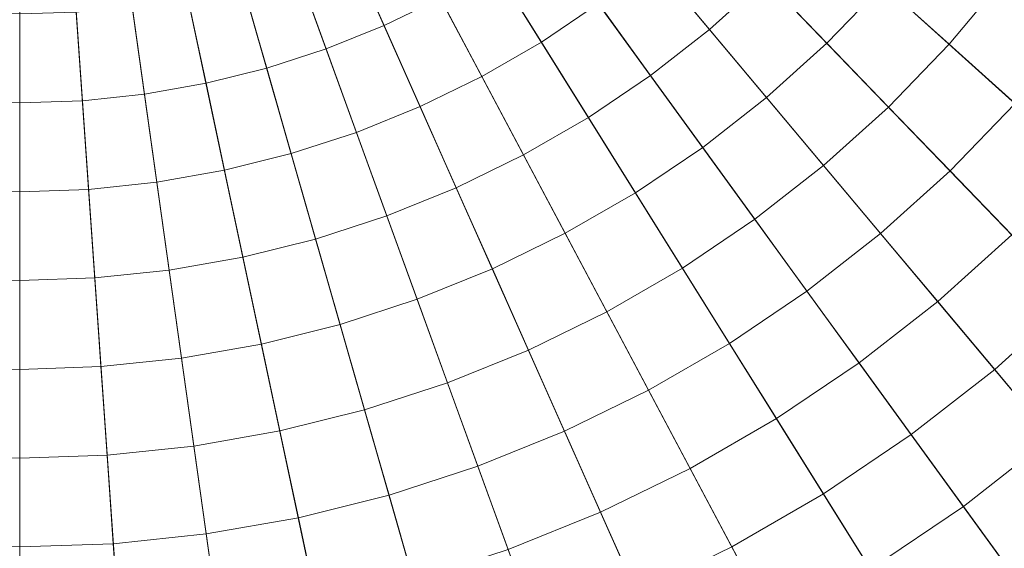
# Model space of a CAD drawing. Header units: centimetres. Extents: x -3.01 to 4.18, y -6.48 to 0.72.
# Tile 204 of 256: x 0.59 to 0.91, y -3.32 to -3.15. Entities that reach past the tile are written whole.
import ezdxf

# ---------------------------------------------------------------- set-up
doc = ezdxf.new("R2010")
doc.units = ezdxf.units.CM
doc.header["$LTSCALE"] = 2.54
doc.layers.add('Lucido design-1', color=7, linetype='Continuous')

# ---------------------------------------------------------------- blocks, each defined once
blk = doc.blocks.new('Gruppo-1')
at = {"color": 142, "linetype": 'Continuous', "lineweight": 9}
for points in [[(0.51664, -3.8779, -14.60843), (0.58636, -3.88033, -14.60843), (0.58636, -2.8809, -14.60843), (0.51664, -3.8779, -14.60843)], [(0.58636, -2.8809, -13.70118), (0.58636, -3.88033, -13.70118), (0.51664, -3.8779, -13.70118), (0.58636, -2.8809, -13.70118)], [(0.58636, -3.88033, -14.60843), (0.58636, -2.8809, -14.60843), (0.58636, -2.8809, -14.60843), (0.58636, -3.88033, -14.60843)], [(1.32909, -3.54965, -14.60843), (1.37393, -3.49621, -14.60843), (0.58636, -2.8809, -14.60843), (1.32909, -3.54965, -14.60843)], [(1.28063, -3.59983, -14.60843), (1.32909, -3.54965, -14.60843), (0.58636, -2.8809, -14.60843), (1.28063, -3.59983, -14.60843)], [(1.22879, -3.64651, -14.60843), (1.28063, -3.59983, -14.60843), (0.58636, -2.8809, -14.60843), (1.22879, -3.64651, -14.60843)], [(1.17381, -3.68946, -14.60843), (1.22879, -3.64651, -14.60843), (0.58636, -2.8809, -14.60843), (1.17381, -3.68946, -14.60843)], [(1.11598, -3.72847, -14.60843), (1.17381, -3.68946, -14.60843), (0.58636, -2.8809, -14.60843), (1.11598, -3.72847, -14.60843)], [(1.05557, -3.76335, -14.60843), (1.11598, -3.72847, -14.60843), (0.58636, -2.8809, -14.60843), (1.05557, -3.76335, -14.60843)], [(0.99287, -3.79393, -14.60843), (1.05557, -3.76335, -14.60843), (0.58636, -2.8809, -14.60843), (0.99287, -3.79393, -14.60843)], [(0.92819, -3.82006, -14.60843), (0.99287, -3.79393, -14.60843), (0.58636, -2.8809, -14.60843), (0.92819, -3.82006, -14.60843)], [(0.86184, -3.84162, -14.60843), (0.92819, -3.82006, -14.60843), (0.58636, -2.8809, -14.60843), (0.86184, -3.84162, -14.60843)], [(0.79416, -3.85849, -14.60843), (0.86184, -3.84162, -14.60843), (0.58636, -2.8809, -14.60843), (0.79416, -3.85849, -14.60843)], [(0.72546, -3.87061, -14.60843), (0.79416, -3.85849, -14.60843), (0.58636, -2.8809, -14.60843), (0.72546, -3.87061, -14.60843)], [(0.65608, -3.8779, -14.60843), (0.72546, -3.87061, -14.60843), (0.58636, -2.8809, -14.60843), (0.65608, -3.8779, -14.60843)], [(0.58636, -3.88033, -14.60843), (0.65608, -3.8779, -14.60843), (0.58636, -2.8809, -14.60843), (0.58636, -3.88033, -14.60843)], [(0.58636, -2.8809, -13.70118), (0.58636, -3.88033, -13.70118), (0.58636, -3.88033, -13.70118), (0.58636, -2.8809, -13.70118)], [(0.58636, -2.8809, -13.70118), (1.37393, -3.49621, -13.70118), (1.32909, -3.54965, -13.70118), (0.58636, -2.8809, -13.70118)], [(0.58636, -2.8809, -13.70118), (1.32909, -3.54965, -13.70118), (1.28063, -3.59983, -13.70118), (0.58636, -2.8809, -13.70118)], [(0.58636, -2.8809, -13.70118), (1.28063, -3.59983, -13.70118), (1.22879, -3.64651, -13.70118), (0.58636, -2.8809, -13.70118)], [(0.58636, -2.8809, -13.70118), (1.22879, -3.64651, -13.70118), (1.17381, -3.68946, -13.70118), (0.58636, -2.8809, -13.70118)], [(0.58636, -2.8809, -13.70118), (1.17381, -3.68946, -13.70118), (1.11598, -3.72847, -13.70118), (0.58636, -2.8809, -13.70118)], [(0.58636, -2.8809, -13.70118), (1.11598, -3.72847, -13.70118), (1.05557, -3.76335, -13.70118), (0.58636, -2.8809, -13.70118)], [(0.58636, -2.8809, -13.70118), (1.05557, -3.76335, -13.70118), (0.99287, -3.79393, -13.70118), (0.58636, -2.8809, -13.70118)], [(0.58636, -2.8809, -13.70118), (0.99287, -3.79393, -13.70118), (0.92819, -3.82006, -13.70118), (0.58636, -2.8809, -13.70118)], [(0.58636, -2.8809, -13.70118), (0.92819, -3.82006, -13.70118), (0.86184, -3.84162, -13.70118), (0.58636, -2.8809, -13.70118)], [(0.58636, -2.8809, -13.70118), (0.86184, -3.84162, -13.70118), (0.79416, -3.85849, -13.70118), (0.58636, -2.8809, -13.70118)], [(0.58636, -2.8809, -13.70118), (0.79416, -3.85849, -13.70118), (0.72546, -3.87061, -13.70118), (0.58636, -2.8809, -13.70118)], [(0.58636, -2.8809, -13.70118), (0.72546, -3.87061, -13.70118), (0.65608, -3.8779, -13.70118), (0.58636, -2.8809, -13.70118)], [(0.58636, -2.8809, -13.70118), (0.65608, -3.8779, -13.70118), (0.58636, -3.88033, -13.70118), (0.58636, -2.8809, -13.70118)]]:
    blk.add_polyline3d(points, dxfattribs=at)
for points in [[(4.07809, -3.75148, -13.70234), (4.13032, -3.50579, -13.70234), (0.58849, -2.88127, -13.70234), (0.58846, -2.88142, -13.70234)], [(4.13032, -3.50579, -13.70234), (4.16527, -3.25706, -13.70234), (0.58851, -2.88112, -13.70234), (0.58849, -2.88127, -13.70234)], [(4.16527, -3.25706, -13.70234), (4.18279, -3.00649, -13.70234), (0.58852, -2.88097, -13.70234), (0.58851, -2.88112, -13.70234)], [(0.33533, -6.47076, -13.70234), (0.58636, -6.47952, -13.70234), (0.58636, -2.88306, -13.70234), (0.58621, -2.88305, -13.70234)], [(0.58636, -6.47952, -13.70234), (0.83739, -6.47076, -13.70234), (0.58651, -2.88305, -13.70234), (0.58636, -2.88306, -13.70234)], [(0.58636, -6.47952, -13.70234), (0.58636, -2.88306, -13.70234), (0.58636, -2.88306, -13.70234)], [(0.83739, -6.47076, -13.70234), (1.08719, -6.4445, -13.70234), (0.58666, -2.88304, -13.70234), (0.58651, -2.88305, -13.70234)], [(1.08719, -6.4445, -13.70234), (1.33456, -6.40089, -13.70234), (0.58681, -2.88301, -13.70234), (0.58666, -2.88304, -13.70234)], [(1.33456, -6.40089, -13.70234), (1.57828, -6.34012, -13.70234), (0.58696, -2.88298, -13.70234), (0.58681, -2.88301, -13.70234)], [(1.57828, -6.34012, -13.70234), (1.81716, -6.2625, -13.70234), (0.5871, -2.88293, -13.70234), (0.58696, -2.88298, -13.70234)], [(1.81716, -6.2625, -13.70234), (2.05005, -6.16841, -13.70234), (0.58724, -2.88287, -13.70234), (0.5871, -2.88293, -13.70234)], [(2.05005, -6.16841, -13.70234), (2.27581, -6.0583, -13.70234), (0.58738, -2.88281, -13.70234), (0.58724, -2.88287, -13.70234)], [(2.27581, -6.0583, -13.70234), (2.49334, -5.93271, -13.70234), (0.58751, -2.88273, -13.70234), (0.58738, -2.88281, -13.70234)], [(2.49334, -5.93271, -13.70234), (2.70158, -5.79225, -13.70234), (0.58763, -2.88265, -13.70234), (0.58751, -2.88273, -13.70234)], [(2.70158, -5.79225, -13.70234), (2.89951, -5.63761, -13.70234), (0.58775, -2.88255, -13.70234), (0.58763, -2.88265, -13.70234)], [(2.89951, -5.63761, -13.70234), (3.08618, -5.46953, -13.70234), (0.58786, -2.88245, -13.70234), (0.58775, -2.88255, -13.70234)], [(3.08618, -5.46953, -13.70234), (3.26066, -5.28885, -13.70234), (0.58797, -2.88234, -13.70234), (0.58786, -2.88245, -13.70234)], [(3.26066, -5.28885, -13.70234), (3.42212, -5.09643, -13.70234), (0.58806, -2.88223, -13.70234), (0.58797, -2.88234, -13.70234)], [(3.42212, -5.09643, -13.70234), (3.56976, -4.89322, -13.70234), (0.58815, -2.88211, -13.70234), (0.58806, -2.88223, -13.70234)], [(3.56976, -4.89322, -13.70234), (3.70286, -4.68021, -13.70234), (0.58823, -2.88198, -13.70234), (0.58815, -2.88211, -13.70234)], [(3.70286, -4.68021, -13.70234), (3.82078, -4.45843, -13.70234), (0.5883, -2.88185, -13.70234), (0.58823, -2.88198, -13.70234)], [(3.82078, -4.45843, -13.70234), (3.92295, -4.22897, -13.70234), (0.58837, -2.88171, -13.70234), (0.5883, -2.88185, -13.70234)], [(3.92295, -4.22897, -13.70234), (4.00886, -3.99293, -13.70234), (0.58842, -2.88157, -13.70234), (0.58837, -2.88171, -13.70234)], [(4.00886, -3.99293, -13.70234), (4.07809, -3.75148, -13.70234), (0.58846, -2.88142, -13.70234), (0.58842, -2.88157, -13.70234)], [(0.79388, -3.12821, -12.60456), (0.81062, -3.11313, -12.60456), (0.83085, -3.13408, -12.60629), (0.8126, -3.15052, -12.60629)], [(0.69397, -3.1226, -12.60138), (0.71057, -3.1145, -12.60138), (0.72425, -3.14023, -12.60292), (0.70582, -3.14921, -12.60292)], [(0.83085, -3.13408, -12.60629), (0.84792, -3.11641, -12.60629), (0.86956, -3.13589, -12.60813), (0.85108, -3.15502, -12.60813)], [(0.86956, -3.13589, -12.60813), (0.88666, -3.11551, -12.60813), (0.9096, -3.13344, -12.61007), (0.89119, -3.15537, -12.61007)], [(0.742, -3.12998, -12.60292), (0.759, -3.11851, -12.60292), (0.77612, -3.14208, -12.60456), (0.75744, -3.15468, -12.60456)], [(0.67685, -3.12951, -12.60138), (0.69397, -3.1226, -12.60138), (0.70582, -3.14921, -12.60292), (0.68681, -3.15689, -12.60292)], [(0.65929, -3.13522, -12.60138), (0.67685, -3.12951, -12.60138), (0.68681, -3.15689, -12.60292), (0.66732, -3.16323, -12.60292)], [(0.72425, -3.14023, -12.60292), (0.742, -3.12998, -12.60292), (0.75744, -3.15468, -12.60456), (0.73792, -3.16595, -12.60456)], [(0.77612, -3.14208, -12.60456), (0.79388, -3.12821, -12.60456), (0.8126, -3.15052, -12.60629), (0.79324, -3.16564, -12.60629)], [(0.64137, -3.13969, -12.60138), (0.65929, -3.13522, -12.60138), (0.66732, -3.16323, -12.60292), (0.64743, -3.16819, -12.60292)], [(0.8126, -3.15052, -12.60629), (0.83085, -3.13408, -12.60629), (0.85108, -3.15502, -12.60813), (0.83131, -3.17282, -12.60813)], [(0.85108, -3.15502, -12.60813), (0.86956, -3.13589, -12.60813), (0.89119, -3.15537, -12.61007), (0.8713, -3.17596, -12.61007)], [(0.89119, -3.15537, -12.61007), (0.9096, -3.13344, -12.61007), (0.93253, -3.15136, -12.61211), (0.91282, -3.17484, -12.61211)], [(0.62318, -3.1429, -12.60138), (0.64137, -3.13969, -12.60138), (0.64743, -3.16819, -12.60292), (0.62724, -3.17175, -12.60292)], [(0.60482, -3.14483, -12.60138), (0.62318, -3.1429, -12.60138), (0.62724, -3.17175, -12.60292), (0.60685, -3.17389, -12.60292)], [(0.70582, -3.14921, -12.60292), (0.72425, -3.14023, -12.60292), (0.73792, -3.16595, -12.60456), (0.71767, -3.17582, -12.60456)], [(0.75744, -3.15468, -12.60456), (0.77612, -3.14208, -12.60456), (0.79324, -3.16564, -12.60629), (0.77287, -3.17938, -12.60629)], [(0.56791, -3.14483, -12.60138), (0.58636, -3.14547, -12.60138), (0.58636, -3.17461, -12.60292), (0.56587, -3.17389, -12.60292)], [(0.58636, -3.14547, -12.60138), (0.60482, -3.14483, -12.60138), (0.60685, -3.17389, -12.60292), (0.58636, -3.17461, -12.60292)], [(0.58636, -3.14547, -12.60138), (0.58636, -3.17461, -12.60292), (0.58636, -3.17461, -12.60292)], [(0.68681, -3.15689, -12.60292), (0.70582, -3.14921, -12.60292), (0.71767, -3.17582, -12.60456), (0.69678, -3.18427, -12.60456)], [(0.79324, -3.16564, -12.60629), (0.8126, -3.15052, -12.60629), (0.83131, -3.17282, -12.60813), (0.81035, -3.1892, -12.60813)], [(0.73792, -3.16595, -12.60456), (0.75744, -3.15468, -12.60456), (0.77287, -3.17938, -12.60629), (0.7516, -3.19166, -12.60629)], [(0.83131, -3.17282, -12.60813), (0.85108, -3.15502, -12.60813), (0.8713, -3.17596, -12.61007), (0.85003, -3.19512, -12.61007)], [(0.8713, -3.17596, -12.61007), (0.89119, -3.15537, -12.61007), (0.91282, -3.17484, -12.61211), (0.89152, -3.1969, -12.61211)], [(0.66732, -3.16323, -12.60292), (0.68681, -3.15689, -12.60292), (0.69678, -3.18427, -12.60456), (0.67535, -3.19123, -12.60456)], [(0.64743, -3.16819, -12.60292), (0.66732, -3.16323, -12.60292), (0.67535, -3.19123, -12.60456), (0.65348, -3.19668, -12.60456)], [(0.62724, -3.17175, -12.60292), (0.64743, -3.16819, -12.60292), (0.65348, -3.19668, -12.60456), (0.63129, -3.20059, -12.60456)], [(0.71767, -3.17582, -12.60456), (0.73792, -3.16595, -12.60456), (0.7516, -3.19166, -12.60629), (0.72952, -3.20243, -12.60629)], [(0.77287, -3.17938, -12.60629), (0.79324, -3.16564, -12.60629), (0.81035, -3.1892, -12.60813), (0.7883, -3.20407, -12.60813)], [(0.60685, -3.17389, -12.60292), (0.62724, -3.17175, -12.60292), (0.63129, -3.20059, -12.60456), (0.60888, -3.20295, -12.60456)], [(0.56587, -3.17389, -12.60292), (0.58636, -3.17461, -12.60292), (0.58636, -3.20374, -12.60456), (0.56384, -3.20295, -12.60456)], [(0.58636, -3.17461, -12.60292), (0.60685, -3.17389, -12.60292), (0.60888, -3.20295, -12.60456), (0.58636, -3.20374, -12.60456)], [(0.58636, -3.17461, -12.60292), (0.58636, -3.20374, -12.60456), (0.58636, -3.20374, -12.60456)], [(0.81035, -3.1892, -12.60813), (0.83131, -3.17282, -12.60813), (0.85003, -3.19512, -12.61007), (0.82747, -3.21275, -12.61007)], [(0.89152, -3.1969, -12.61211), (0.91282, -3.17484, -12.61211), (0.93444, -3.19431, -12.61426), (0.91173, -3.21783, -12.61426)], [(0.69678, -3.18427, -12.60456), (0.71767, -3.17582, -12.60456), (0.72952, -3.20243, -12.60629), (0.70674, -3.21163, -12.60629)], [(0.85003, -3.19512, -12.61007), (0.8713, -3.17596, -12.61007), (0.89152, -3.1969, -12.61211), (0.86873, -3.21742, -12.61211)], [(0.7516, -3.19166, -12.60629), (0.77287, -3.17938, -12.60629), (0.7883, -3.20407, -12.60813), (0.76527, -3.21737, -12.60813)], [(0.67535, -3.19123, -12.60456), (0.69678, -3.18427, -12.60456), (0.70674, -3.21163, -12.60629), (0.68337, -3.21923, -12.60629)], [(0.65348, -3.19668, -12.60456), (0.67535, -3.19123, -12.60456), (0.68337, -3.21923, -12.60629), (0.65954, -3.22517, -12.60629)], [(0.7883, -3.20407, -12.60813), (0.81035, -3.1892, -12.60813), (0.82747, -3.21275, -12.61007), (0.80373, -3.22876, -12.61007)], [(0.72952, -3.20243, -12.60629), (0.7516, -3.19166, -12.60629), (0.76527, -3.21737, -12.60813), (0.74136, -3.22903, -12.60813)], [(0.63129, -3.20059, -12.60456), (0.65348, -3.19668, -12.60456), (0.65954, -3.22517, -12.60629), (0.63534, -3.22943, -12.60629)], [(0.82747, -3.21275, -12.61007), (0.85003, -3.19512, -12.61007), (0.86873, -3.21742, -12.61211), (0.84457, -3.2363, -12.61211)], [(0.86873, -3.21742, -12.61211), (0.89152, -3.1969, -12.61211), (0.91173, -3.21783, -12.61426), (0.88744, -3.23971, -12.61426)], [(0.60888, -3.20295, -12.60456), (0.63129, -3.20059, -12.60456), (0.63534, -3.22943, -12.60629), (0.61091, -3.232, -12.60629)], [(0.56384, -3.20295, -12.60456), (0.58636, -3.20374, -12.60456), (0.58636, -3.23286, -12.60629), (0.56181, -3.232, -12.60629)], [(0.58636, -3.20374, -12.60456), (0.60888, -3.20295, -12.60456), (0.61091, -3.232, -12.60629), (0.58636, -3.23286, -12.60629)], [(0.58636, -3.20374, -12.60456), (0.58636, -3.23286, -12.60629), (0.58636, -3.23286, -12.60629)], [(0.70674, -3.21163, -12.60629), (0.72952, -3.20243, -12.60629), (0.74136, -3.22903, -12.60813), (0.7167, -3.239, -12.60813)], [(0.76527, -3.21737, -12.60813), (0.7883, -3.20407, -12.60813), (0.80373, -3.22876, -12.61007), (0.77893, -3.24308, -12.61007)], [(0.68337, -3.21923, -12.60629), (0.70674, -3.21163, -12.60629), (0.7167, -3.239, -12.60813), (0.6914, -3.24722, -12.60813)], [(0.80373, -3.22876, -12.61007), (0.82747, -3.21275, -12.61007), (0.84457, -3.2363, -12.61211), (0.81915, -3.25344, -12.61211)], [(0.65954, -3.22517, -12.60629), (0.68337, -3.21923, -12.60629), (0.6914, -3.24722, -12.60813), (0.66559, -3.25365, -12.60813)], [(0.74136, -3.22903, -12.60813), (0.76527, -3.21737, -12.60813), (0.77893, -3.24308, -12.61007), (0.7532, -3.25563, -12.61007)], [(0.84457, -3.2363, -12.61211), (0.86873, -3.21742, -12.61211), (0.88744, -3.23971, -12.61426), (0.86168, -3.25984, -12.61426)], [(0.88744, -3.23971, -12.61426), (0.91173, -3.21783, -12.61426), (0.93194, -3.23876, -12.6165), (0.90614, -3.26199, -12.6165)], [(0.63534, -3.22943, -12.60629), (0.65954, -3.22517, -12.60629), (0.66559, -3.25365, -12.60813), (0.6394, -3.25827, -12.60813)], [(0.61091, -3.232, -12.60629), (0.63534, -3.22943, -12.60629), (0.6394, -3.25827, -12.60813), (0.61294, -3.26105, -12.60813)], [(0.7167, -3.239, -12.60813), (0.74136, -3.22903, -12.60813), (0.7532, -3.25563, -12.61007), (0.72665, -3.26635, -12.61007)], [(0.77893, -3.24308, -12.61007), (0.80373, -3.22876, -12.61007), (0.81915, -3.25344, -12.61211), (0.7926, -3.26877, -12.61211)], [(0.56181, -3.232, -12.60629), (0.58636, -3.23286, -12.60629), (0.58636, -3.26198, -12.60813), (0.55978, -3.26105, -12.60813)], [(0.58636, -3.23286, -12.60629), (0.61091, -3.232, -12.60629), (0.61294, -3.26105, -12.60813), (0.58636, -3.26198, -12.60813)], [(0.58636, -3.23286, -12.60629), (0.58636, -3.26198, -12.60813), (0.58636, -3.26198, -12.60813)], [(0.81915, -3.25344, -12.61211), (0.84457, -3.2363, -12.61211), (0.86168, -3.25984, -12.61426), (0.83457, -3.27812, -12.61426)], [(0.6914, -3.24722, -12.60813), (0.7167, -3.239, -12.60813), (0.72665, -3.26635, -12.61007), (0.69943, -3.2752, -12.61007)], [(0.86168, -3.25984, -12.61426), (0.88744, -3.23971, -12.61426), (0.90614, -3.26199, -12.6165), (0.87877, -3.28337, -12.6165)], [(0.90614, -3.26199, -12.6165), (0.93194, -3.23876, -12.6165), (0.95214, -3.25968, -12.61884), (0.92483, -3.28427, -12.61884)], [(0.7532, -3.25563, -12.61007), (0.77893, -3.24308, -12.61007), (0.7926, -3.26877, -12.61211), (0.76504, -3.28221, -12.61211)], [(0.66559, -3.25365, -12.60813), (0.6914, -3.24722, -12.60813), (0.69943, -3.2752, -12.61007), (0.67164, -3.28213, -12.61007)], [(0.6394, -3.25827, -12.60813), (0.66559, -3.25365, -12.60813), (0.67164, -3.28213, -12.61007), (0.64345, -3.2871, -12.61007)], [(0.72665, -3.26635, -12.61007), (0.7532, -3.25563, -12.61007), (0.76504, -3.28221, -12.61211), (0.73661, -3.2937, -12.61211)], [(0.7926, -3.26877, -12.61211), (0.81915, -3.25344, -12.61211), (0.83457, -3.27812, -12.61426), (0.80626, -3.29446, -12.61426)], [(0.61294, -3.26105, -12.60813), (0.6394, -3.25827, -12.60813), (0.64345, -3.2871, -12.61007), (0.61497, -3.29009, -12.61007)], [(0.55978, -3.26105, -12.60813), (0.58636, -3.26198, -12.60813), (0.58636, -3.29109, -12.61007), (0.55775, -3.29009, -12.61007)], [(0.58636, -3.26198, -12.60813), (0.61294, -3.26105, -12.60813), (0.61497, -3.29009, -12.61007), (0.58636, -3.29109, -12.61007)], [(0.58636, -3.26198, -12.60813), (0.58636, -3.29109, -12.61007), (0.58636, -3.29109, -12.61007)], [(0.83457, -3.27812, -12.61426), (0.86168, -3.25984, -12.61426), (0.87877, -3.28337, -12.6165), (0.84999, -3.30279, -12.6165)], [(0.87877, -3.28337, -12.6165), (0.90614, -3.26199, -12.6165), (0.92483, -3.28427, -12.61884), (0.89587, -3.3069, -12.61884)], [(0.69943, -3.2752, -12.61007), (0.72665, -3.26635, -12.61007), (0.73661, -3.2937, -12.61211), (0.70745, -3.30318, -12.61211)], [(0.76504, -3.28221, -12.61211), (0.7926, -3.26877, -12.61211), (0.80626, -3.29446, -12.61426), (0.77687, -3.3088, -12.61426)], [(0.67164, -3.28213, -12.61007), (0.69943, -3.2752, -12.61007), (0.70745, -3.30318, -12.61211), (0.6777, -3.31059, -12.61211)], [(0.80626, -3.29446, -12.61426), (0.83457, -3.27812, -12.61426), (0.84999, -3.30279, -12.6165), (0.81992, -3.32015, -12.6165)], [(0.64345, -3.2871, -12.61007), (0.67164, -3.28213, -12.61007), (0.6777, -3.31059, -12.61211), (0.6475, -3.31592, -12.61211)], [(0.73661, -3.2937, -12.61211), (0.76504, -3.28221, -12.61211), (0.77687, -3.3088, -12.61426), (0.74656, -3.32104, -12.61426)], [(0.84999, -3.30279, -12.6165), (0.87877, -3.28337, -12.6165), (0.89587, -3.3069, -12.61884), (0.8654, -3.32745, -12.61884)], [(0.89587, -3.3069, -12.61884), (0.92483, -3.28427, -12.61884), (0.94352, -3.30654, -12.62129), (0.91296, -3.33042, -12.62129)], [(0.61497, -3.29009, -12.61007), (0.64345, -3.2871, -12.61007), (0.6475, -3.31592, -12.61211), (0.617, -3.31912, -12.61211)], [(0.55775, -3.29009, -12.61007), (0.58636, -3.29109, -12.61007), (0.58636, -3.32019, -12.61211), (0.55572, -3.31912, -12.61211)], [(0.58636, -3.29109, -12.61007), (0.61497, -3.29009, -12.61007), (0.617, -3.31912, -12.61211), (0.58636, -3.32019, -12.61211)], [(0.58636, -3.29109, -12.61007), (0.58636, -3.32019, -12.61211), (0.58636, -3.32019, -12.61211)], [(0.70745, -3.30318, -12.61211), (0.73661, -3.2937, -12.61211), (0.74656, -3.32104, -12.61426), (0.71547, -3.33115, -12.61426)], [(0.77687, -3.3088, -12.61426), (0.80626, -3.29446, -12.61426), (0.81992, -3.32015, -12.6165), (0.78871, -3.33537, -12.6165)], [(0.6777, -3.31059, -12.61211), (0.70745, -3.30318, -12.61211), (0.71547, -3.33115, -12.61426), (0.68375, -3.33906, -12.61426)], [(0.81992, -3.32015, -12.6165), (0.84999, -3.30279, -12.6165), (0.8654, -3.32745, -12.61884), (0.83357, -3.34583, -12.61884)], [(0.8654, -3.32745, -12.61884), (0.89587, -3.3069, -12.61884), (0.91296, -3.33042, -12.62129), (0.8808, -3.35211, -12.62129)], [(0.6475, -3.31592, -12.61211), (0.6777, -3.31059, -12.61211), (0.68375, -3.33906, -12.61426), (0.65155, -3.34473, -12.61426)], [(0.74656, -3.32104, -12.61426), (0.77687, -3.3088, -12.61426), (0.78871, -3.33537, -12.6165), (0.75651, -3.34838, -12.6165)], [(0.617, -3.31912, -12.61211), (0.6475, -3.31592, -12.61211), (0.65155, -3.34473, -12.61426), (0.61903, -3.34815, -12.61426)], [(0.55572, -3.31912, -12.61211), (0.58636, -3.32019, -12.61211), (0.58636, -3.34929, -12.61426), (0.55369, -3.34815, -12.61426)], [(0.58636, -3.32019, -12.61211), (0.617, -3.31912, -12.61211), (0.61903, -3.34815, -12.61426), (0.58636, -3.34929, -12.61426)], [(0.58636, -3.32019, -12.61211), (0.58636, -3.34929, -12.61426), (0.58636, -3.34929, -12.61426)], [(0.78871, -3.33537, -12.6165), (0.81992, -3.32015, -12.6165), (0.83357, -3.34583, -12.61884), (0.80053, -3.36194, -12.61884)]]:
    blk.add_3dface(points, dxfattribs=at)

msp = doc.modelspace()

# ---------------------------------------------------------------- block references
at = {"layer": 'Lucido design-1', "color": 7}
msp.add_blockref('Gruppo-1', (0, 0), dxfattribs=at)

doc.saveas('drawing.dxf')
